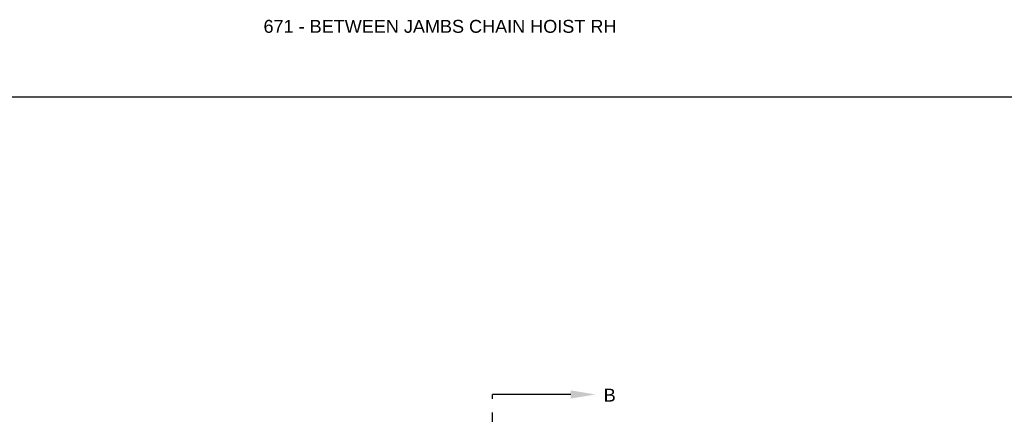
# Model space of a CAD drawing. Header units: inches. Extents: x 169.6 to 213.8, y 195 to 266.5.
# Tile 42 of 58: x 200.8 to 208, y 225.2 to 228. Entities that reach past the tile are written whole.
import ezdxf
from ezdxf import colors
from ezdxf.entities.mleader import LeaderData, LeaderLine
from ezdxf.math import Vec2, Vec3

# ---------------------------------------------------------------- set-up
doc = ezdxf.new("R2010")
doc.units = ezdxf.units.IN
doc.header["$LTSCALE"] = 0.25
doc.header["$MEASUREMENT"] = 0
doc.linetypes.add('CENTER', pattern=[2, 1.25, -0.25, 0.25, -0.25])
doc.layers.add('ANNOTATIONS', color=1, linetype='Continuous')
doc.layers.add('SECTION CUTS', color=6, linetype='CENTER')
doc.styles.add('ARIAL', font='arial.ttf', dxfattribs={"height": 0.09375})
doc.styles.get("Standard").update_dxf_attribs({"font": 'romans.shx'})

msp = doc.modelspace()

# ---------------------------------------------------------------- linework, layer by layer
at = {"layer": 'defpoints'}
msp.add_lwpolyline([(213.75315, 214.73552), (194.28327, 214.73552), (194.28327, 227.47063), (213.75315, 227.47063)], close=True, dxfattribs=at)
at = {"layer": 'SECTION CUTS'}
msp.add_line((204.26439, 219.96387), (204.26439, 225.30808), dxfattribs=at)

# ---------------------------------------------------------------- texts
at = {"layer": 'ANNOTATIONS', "insert": (202.60373, 228.02965), "char_height": 0.09375, "width": 4.6220629, "attachment_point": 1, "line_spacing_factor": 0.86134, "style": 'ARIAL'}
msp.add_mtext('671 - BETWEEN JAMBS CHAIN HOIST RH', dxfattribs=at)
at = {"layer": 'SECTION CUTS', "style": 'ARIAL'}
msp.add_text('B', height=0.09375, dxfattribs=at).set_placement((205.07242, 225.25638))

# ---------------------------------------------------------------- leaders
at = {"layer": 'SECTION CUTS'}
ml = msp.add_multileader_mtext('Standard', dxfattribs=at)
ml.set_content('', color=256)
ml.set_leader_properties()
ml.build(insert=Vec2(0, 0))
ml.multileader.update_dxf_attribs({"dogleg_length": 0, "arrow_head_size": 0.18})
ctx = ml.context
ctx.base_point, ctx.char_height, ctx.arrow_head_size, ctx.landing_gap_size, ctx.plane_origin, ctx.plane_x_axis, ctx.plane_y_axis = Vec3(204.26439, 225.30808), 0.18, 0.18, 0, Vec3(205.01391, 225.30808), Vec3(0, 1), Vec3(-1, 0)
notes = []
notes.append((ctx, [(0, (1, 1, 0), (204.26439, 225.30808), (1, 0), 0, [(0, [(205.01391, 225.30808)], 0, [])])]))
ctx.mtext.insert, ctx.mtext.text_direction, ctx.mtext.rotation, ctx.mtext.flow_direction = Vec3(204.17439, 225.30808), Vec3(0, 1), 1.5707963, 5
for ctx, leaders in notes:
    for number, flags, end, landing, length, lines in leaders:
        leader = LeaderData()
        leader.index, (leader.has_last_leader_line, leader.has_dogleg_vector, leader.attachment_direction) = number, flags
        leader.last_leader_point, leader.dogleg_vector, leader.dogleg_length = Vec3(end), Vec3(landing), length
        for number, points, colour, breaks in lines:
            line = LeaderLine()
            line.index, line.vertices, line.color, line.breaks = number, Vec3.list(points), colors.encode_raw_color(colour), breaks
            leader.lines.append(line)
        ctx.leaders.append(leader)

doc.saveas('drawing.dxf')
